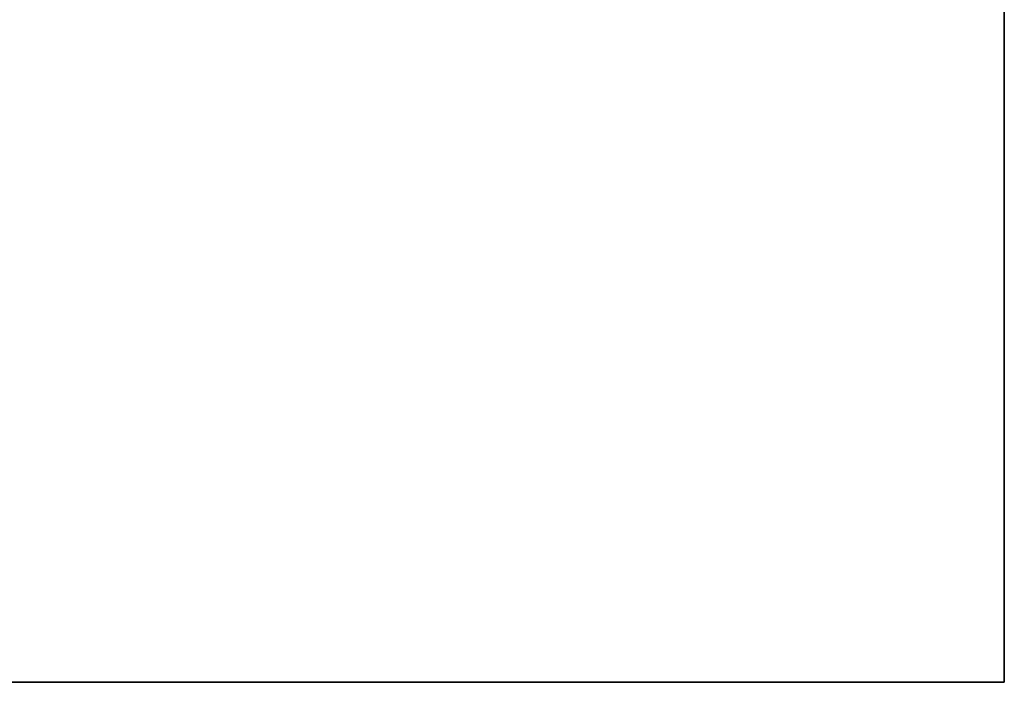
# Model space of a CAD drawing. Header units: millimetres. Extents: x -3796 to -2903, y 325 to 354.
# Tile 23 of 256: x -3618.28 to -3614.28, y 333.07 to 335.76. Entities that reach past the tile are written whole.
import ezdxf

# ---------------------------------------------------------------- set-up
doc = ezdxf.new("R2010")
doc.units = ezdxf.units.MM
doc.layers.add('METAL NEGRO', color=7, linetype='Continuous')

msp = doc.modelspace()

# ---------------------------------------------------------------- linework, layer by layer
at = {"layer": 'METAL NEGRO'}
for p, q in [((-3614.2797, 346.0669, 2980.5078), (-3614.2797, 333.0669, 2980.5078)), ((-3625.2797, 333.0669, 2980.5047), (-3614.2797, 333.0669, 2980.5047))]:
    msp.add_line(p, q, dxfattribs=at)
for points in [[(-3614.2797, 346.0671, 2980.261), (-3614.2797, 333.0671, 2980.2547)], [(-3614.2797, 333.0668, 2980.7547), (-3614.2797, 346.0668, 2980.761)], [(-3614.2797, 333.0671, 2980.2547), (-3625.2797, 333.0671, 2980.2547)], [(-3625.2797, 333.0668, 2980.7547), (-3614.2797, 333.0668, 2980.7547)], [(-3614.2797, 333.0671, 2980.2547), (-3614.2797, 333.0668, 2980.7547)]]:
    msp.add_open_spline(points, degree=1, dxfattribs=at)

doc.saveas('drawing.dxf')
